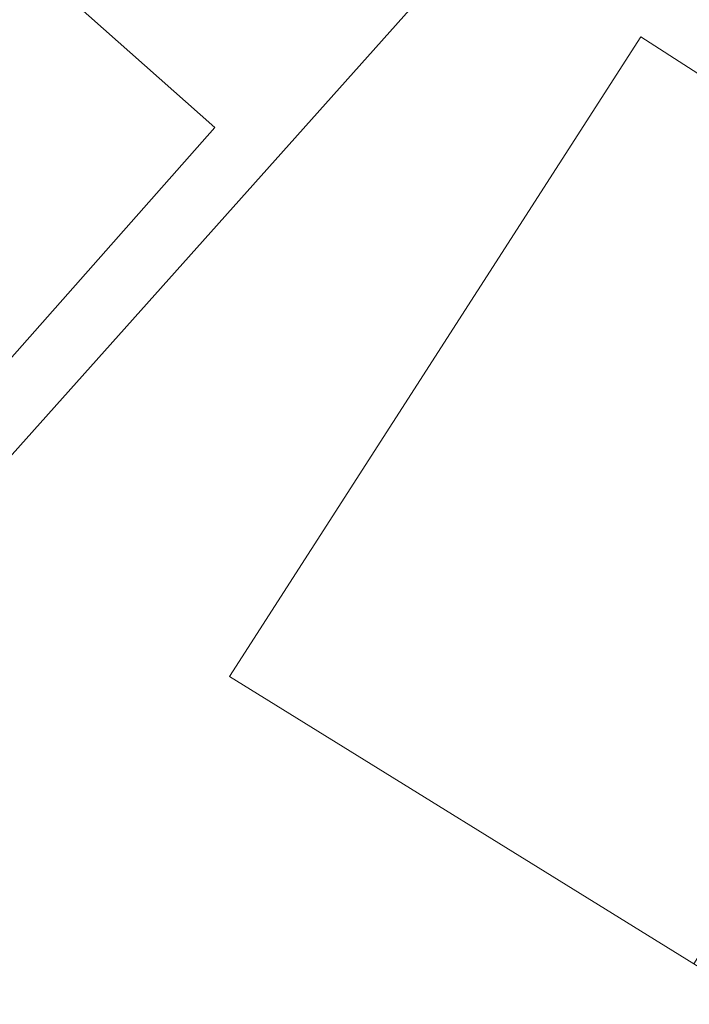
# Model space of a CAD drawing. Header units: metres. Extents: x 187916 to 189411, y 333285 to 334910.
# Tile 48 of 256: x 188144 to 188154, y 334554 to 334570. Entities that reach past the tile are written whole.
import ezdxf

# ---------------------------------------------------------------- set-up
doc = ezdxf.new("R2010")
doc.units = ezdxf.units.M
for name, color, linetype, lineweight in [('B-WE-IE-TERREINAFSCHEIDING_KUNSTMATIG_HEKWERK-G', 253, 'IE-TERREINAFSCHEIDING_KUNSTMATIG-SO', 15), ('B-WE-OG-BEBOUWING-GV', 253, 'Continuous', 15), ('B-WE-OG-TERREIN_ERF-GV', 253, 'Continuous', 15), ('N-WE-VH-GOOT_TEGEL-G', 170, 'Continuous', 35), ('N-WE-VH-VERHARDING_ASFALT_RIJWEG-A', 251, 'Continuous', 18)]:
    doc.layers.add(name, color=color, linetype=linetype, lineweight=lineweight)
doc.linetypes.add('IE-TERREINAFSCHEIDING_KUNSTMATIG-SO', pattern='A,4,[82,NLCS.SHX,S=0.75,R=90,X=0,Y=0],4,-2', length=10)

# ---------------------------------------------------------------- blocks, each defined once
blk = doc.blocks.new('DTM')
at = {"layer": 'B-WE-IE-TERREINAFSCHEIDING_KUNSTMATIG_HEKWERK-G', "ltscale": 0.2, "flags": 128}
blk.add_lwpolyline([(188136.758, 334555.387), (188151.5603081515, 334571.9544293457)], dxfattribs=at)
at = {"layer": 'B-WE-OG-BEBOUWING-GV', "ltscale": 0.2, "flags": 128}
blk.add_lwpolyline([(188139.5311053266, 334564.6812151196), (188139.787, 334564.455), (188138.562, 334563.069), (188140.061, 334561.745), (188140.546, 334561.298), (188143.484, 334564.489), (188146.8, 334568.232), (188141.595, 334572.843)], dxfattribs=at)
blk.add_lwpolyline([(188160.959, 334565.004), (188153.665, 334569.694), (188147.035, 334559.381), (188154.522, 334554.751)], close=True, dxfattribs=at)
at = {"layer": 'B-WE-OG-TERREIN_ERF-GV', "ltscale": 0.2, "flags": 128}
blk.add_lwpolyline([(188141.595, 334572.843), (188146.8, 334568.232), (188143.484, 334564.489), (188140.546, 334561.298), (188140.061, 334561.745), (188138.562, 334563.069), (188139.787, 334564.455), (188139.5311053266, 334564.6812151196)], dxfattribs=at)
blk.add_lwpolyline([(188154.522, 334554.751), (188147.035, 334559.381), (188153.665, 334569.694), (188160.959, 334565.004), (188167.891, 334560.547), (188166.16, 334557.854), (188164.029, 334554.541), (188161.421, 334550.484)], close=True, dxfattribs=at)
blk = doc.blocks.new('ontwerp Wilhelmina- & Engelenkampstraat')
at = {"layer": 'N-WE-VH-VERHARDING_ASFALT_RIJWEG-A', "transparency": 33554610}
h = blk.add_hatch(color=256, dxfattribs=at)
h.dxf.hatch_style = 1
edge = h.paths.add_edge_path(flags=16)
edge.add_arc((188138.9664952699, 334562.9266771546), 25.15000014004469, 78.9570041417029, 89.01832237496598, ccw=False)
edge.add_arc((188138.9664952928, 334562.9266772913), 25.15000000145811, 70.82096754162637, 78.95700413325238, ccw=False)
edge.add_arc((188138.9664952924, 334562.9266772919), 25.15000000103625, 64.56114953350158, 70.82096754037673, ccw=False)
edge.add_arc((188149.275636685, 334584.5997389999), 1.1499999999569, -100.17163992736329, 64.5611495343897, ccw=False)
edge.add_arc((188142.0351365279, 334544.2441302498), 39.85000000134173, 79.82836007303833, 82.98919470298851)
edge.add_arc((188142.0351365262, 334544.2441302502), 39.8500000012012, 82.98919470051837, 86.82065225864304)
edge.add_line((188144.2452818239, 334584.0327939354), (188143.4198873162, 334584.0786422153))
edge.add_line((188143.4198873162, 334584.0786422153), (188142.6119275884, 334584.1235220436))
edge.add_arc((188142.7311700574, 334586.2702128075), 2.150000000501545, 241.96238470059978, 266.8206522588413, ccw=False)
edge.add_line((188141.7205601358, 334584.3725385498), (188138.8371205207, 334585.9081196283))
edge.add_arc((188139.3776793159, 334586.9231546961), 1.150000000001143, 89.01832237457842, 241.9623847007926, ccw=False)
edge = h.paths.add_edge_path(flags=16)
edge.add_arc((188147.0280477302, 334548.9942835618), 37.59999999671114, 119.8881419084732, 146.3825036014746)
edge.add_line((188115.7165645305, 334569.8113683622), (188103.132196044, 334550.8829138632))
edge.add_line((188103.132196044, 334550.8829138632), (188098.4154442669, 334542.7039371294))
edge.add_line((188098.4154442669, 334542.7039371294), (188093.8171624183, 334534.4769075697))
edge.add_line((188093.8171624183, 334534.4769075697), (188093.5668862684, 334534.0291252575))
edge.add_arc((188092.5630440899, 334534.590196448), 1.150000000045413, 239.9388876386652, 330.79814032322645, ccw=False)
edge.add_line((188091.9869821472, 334533.5948811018), (188091.4987249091, 334533.8774713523))
edge.add_arc((188092.0747868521, 334534.8727866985), 1.150000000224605, 146.0066462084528, 239.9388876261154, ccw=False)
edge.add_line((188091.1213190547, 334535.5157479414), (188092.9730741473, 334538.2617748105))
edge.add_arc((187397.3001256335, 335005.9230804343), 838.2529141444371, 326.0893067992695, 326.4232486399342)
edge.add_line((188095.6869526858, 334542.3243445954), (188101.4356861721, 334551.4072817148))
edge.add_line((188101.4356861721, 334551.4072817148), (188104.3496291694, 334556.3924108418))
edge.add_line((188104.3496291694, 334556.3924108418), (188107.550383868, 334561.8461375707))
edge.add_arc((188150.8017325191, 334536.4622185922), 50.15000002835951, 145.6264753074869, 149.5916206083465, ccw=False)
edge.add_line((188109.409202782, 334564.7761901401), (188115.9237364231, 334574.2998638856))
edge.add_arc((188149.0625214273, 334551.6317490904), 40.14999999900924, 122.93594923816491, 145.6264753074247, ccw=False)
edge.add_arc((188127.8581766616, 334584.3636259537), 1.149999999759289, 29.3351337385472, 122.93594923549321, ccw=False)
edge.add_line((188128.8607110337, 334584.9270306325), (188129.094595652, 334584.5108513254))
edge.add_arc((188127.2202922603, 334583.4575295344), 2.149999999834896, -60.11185809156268, 29.335133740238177, ccw=False)
edge = h.paths.add_edge_path()
edge.add_arc((188147.5743993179, 334603.7915720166), 12.15000000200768, 200.4734663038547, 255.493725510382)
edge.add_line((188144.530994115, 334592.0289113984), (188146.185999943, 334591.6007044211))
edge.add_arc((188138.7090134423, 334562.7023984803), 29.84991479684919, 50.25891379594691, 75.49372551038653, ccw=False)
edge.add_line((188157.7926425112, 334585.655230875), (188163.8201895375, 334580.6411595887))
edge.add_line((188163.8201895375, 334580.6411595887), (188159.2952212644, 334575.7984076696))
edge.add_line((188159.2952212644, 334575.7984076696), (188159.2695942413, 334575.8148686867))
edge.add_arc((188144.5349947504, 334550.6630481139), 29.15000000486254, 59.63710362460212, 146.382503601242)
edge.add_line((188120.2602677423, 334566.8018252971), (188107.0435106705, 334546.9221797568))
edge.add_line((188107.0435106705, 334546.9221797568), (188106.7442135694, 334546.500351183))
edge.add_line((188106.7442135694, 334546.500351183), (188101.6504048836, 334539.510067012))
edge.add_line((188101.6504048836, 334539.510067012), (188095.1750741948, 334530.5398171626))
edge.add_line((188095.1750741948, 334530.5398171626), (188087.7887865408, 334535.3281251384))
edge.add_line((188087.7887865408, 334535.3281251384), (188088.417, 334536.191))
edge.add_line((188088.417, 334536.191), (188093.6195946, 334544.8592181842))
edge.add_line((188093.6195946, 334544.8592181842), (188101.4946647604, 334558.0521733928))
edge.add_line((188101.4946647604, 334558.0521733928), (188109.0825163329, 334571.5906240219))
edge.add_arc((188109.7531398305, 334571.7031590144), 0.6800000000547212, 189.5258538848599, 239.6426501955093)
edge.add_arc((188109.7531398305, 334571.7031590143), 0.6799999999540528, 239.6426501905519, 330.1368785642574)
edge.add_line((188110.3428476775, 334571.364566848), (188112.78618657, 334575.619999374))
edge.add_line((188112.78618657, 334575.619999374), (188112.9460224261, 334575.8837592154))
edge.add_arc((188155.5789671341, 334550.0486179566), 49.84999998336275, 142.6443436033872, 148.784552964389, ccw=False)
edge.add_arc((188162.7209915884, 334543.926498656), 59.24414293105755, 136.6649082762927, 142.1289845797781, ccw=False)
edge.add_line((188119.6296113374, 334584.5836188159), (188121.4990564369, 334586.5296781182))
edge.add_arc((188110.5734846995, 334597.0251239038), 15.15000000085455, 316.1503230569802, 359.9113085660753)
edge.add_arc((188139.1123643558, 334564.6638088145), 35.00000004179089, 106.57741826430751, 112.49110119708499, ccw=False)
edge.add_line((188129.1264917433, 334598.2090372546), (188129.3539222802, 334596.9693586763))
edge.add_arc((188131.4686291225, 334597.3573212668), 2.15000000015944, 190.3958391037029, 206.4362908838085)
edge.add_line((188129.5434547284, 334596.400136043), (188131.1078476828, 334593.2536925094))
edge.add_arc((188131.9047803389, 334593.6499226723), 0.8900000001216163, 206.4362909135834, 370.3958390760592)
edge.add_line((188132.7801706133, 334593.8105211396), (188131.8470344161, 334598.8968607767))
edge.add_line((188131.8470344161, 334598.8968607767), (188131.8462139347, 334598.9013330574))
edge.add_arc((188139.0752333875, 334564.9158871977), 34.74578035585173, 94.76015096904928, 102.00837118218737, ccw=False)
at = {"layer": 'N-WE-VH-GOOT_TEGEL-G'}
blk.add_lwpolyline([(188095.1749857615, 334530.5396943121), (188101.6504048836, 334539.510067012), (188106.7442135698, 334546.500351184), (188107.0435106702, 334546.9221797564), (188110.7802754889, 334552.5427385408), (188120.2602677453, 334566.8018253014, -0.3976723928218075), (188159.2695942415, 334575.8148686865), (188174.5957357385, 334565.970421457), (188208.8839609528, 334543.8760752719, 0.009316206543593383), (188212.1620622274, 334541.8404860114, 0.002186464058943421), (188233.3818636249, 334529.2067239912), (188237.2558465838, 334526.9002472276, -0.01438719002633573), (188243.5379345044, 334523.0147862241, -0.01435012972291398), (188244.8978654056, 334522.1359797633), (188270.2099099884, 334505.7794105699, -0.1585987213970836), (188274.1717358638, 334500.9053619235, -0.2389408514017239), (188273.2451314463, 334491.7752058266), (188271.789554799, 334489.5054462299)], format="xyb", dxfattribs=at)

msp = doc.modelspace()

# ---------------------------------------------------------------- block references
msp.add_blockref('DTM', (0, 0))

# ---------------------------------------------------------------- next in the draw order: block references
msp.add_blockref('ontwerp Wilhelmina- & Engelenkampstraat', (0, 0))

doc.saveas('drawing.dxf')
